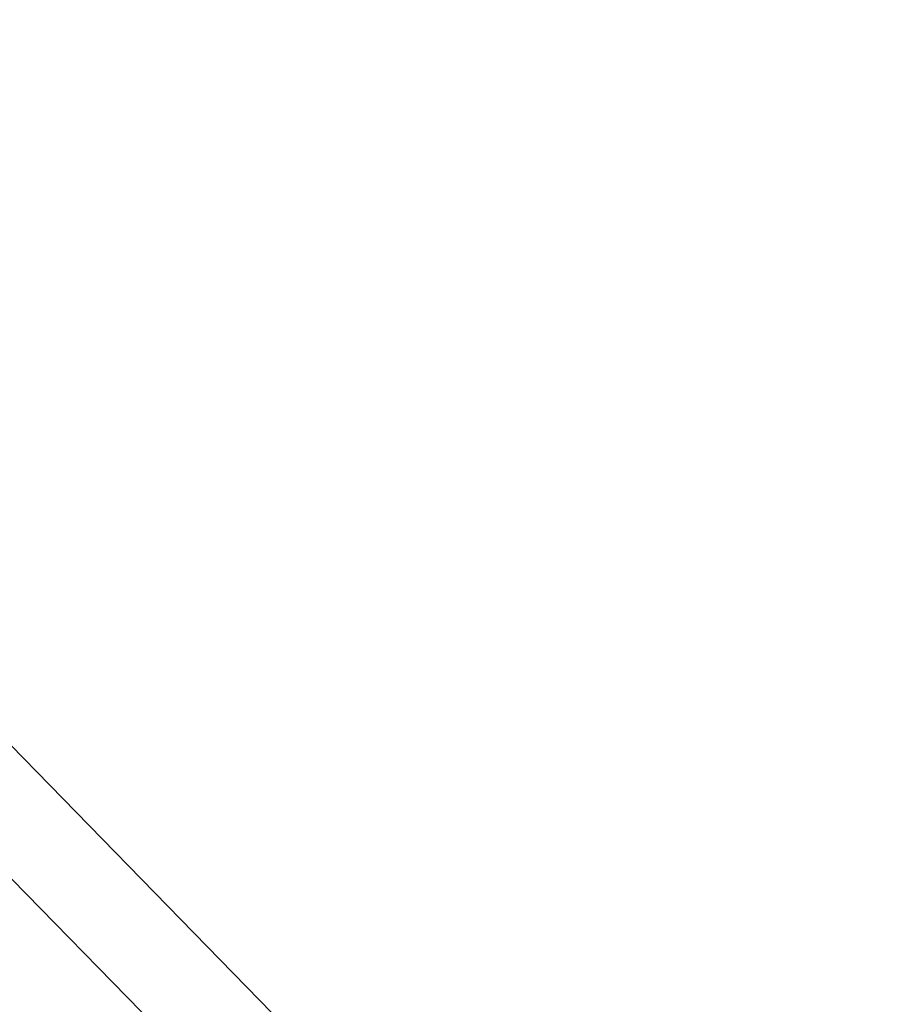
# Model space of a CAD drawing. Extents: x 0 to 362422, y 0 to 4201735.
# Tile 254 of 256: x 360200.76 to 360204.56, y 4200477.84 to 4200482.09. Entities that reach past the tile are written whole.
import ezdxf

# ---------------------------------------------------------------- set-up
doc = ezdxf.new("R2010")
doc.units = 0
doc.header["$LTSCALE"] = 0.5
doc.header["$MEASUREMENT"] = 0
doc.layers.add('(040) Ограда', color=7, linetype='Continuous')
doc.layers.add('.', color=7, linetype='Continuous', lineweight=15)
doc.linetypes.add('ОГРАДА_ГЛИН', pattern='A,4,["|",Standard,S=0.8,R=0,X=0,Y=-0.8],0.5,["|",Standard,S=0.8,R=0,X=0,Y=-0.8],3.5', length=8)

# ---------------------------------------------------------------- blocks, each defined once
blk = doc.blocks.new('gergrgrre')
at = {"layer": '(040) Ограда', "linetype": 'ОГРАДА_ГЛИН', "flags": 128}
blk.add_lwpolyline([(360140.4025, 4200540.7375), (360188.33, 4200491.65), (360223.715, 4200455.4085), (360264.8508, 4200409.8714)], dxfattribs=at)
at = {"layer": '(040) Ограда', "flags": 128}
blk.add_lwpolyline([(360140.1163, 4200540.4581), (360188.0438, 4200491.3706), (360223.4234, 4200455.1346), (360264.554, 4200409.6033)], dxfattribs=at)

msp = doc.modelspace()

# ---------------------------------------------------------------- hatches: boundary and pattern name
at = {"layer": '.', "ltscale": 0.149071}
h = msp.add_hatch(color=256, dxfattribs=at)
h.dxf.hatch_style = 1
h.set_gradient(color1=(255, 255, 255), tint=1)
h.paths.add_polyline_path([(359890.2408, 4200063.4759), (362234.445, 4200063.4759), (362234.349, 4201313.8917), (359890.2408, 4201328.8911)], flags=17)
h.paths.add_polyline_path([(359890.2408, 4200063.4759), (362234.445, 4200063.4759), (362234.445, 4201313.8911), (359890.2408, 4201328.8911)], flags=17)

# ---------------------------------------------------------------- block references
at = {"linetype": 'Continuous'}
msp.add_blockref('gergrgrre', (0, 0), dxfattribs=at)

doc.saveas('drawing.dxf')
